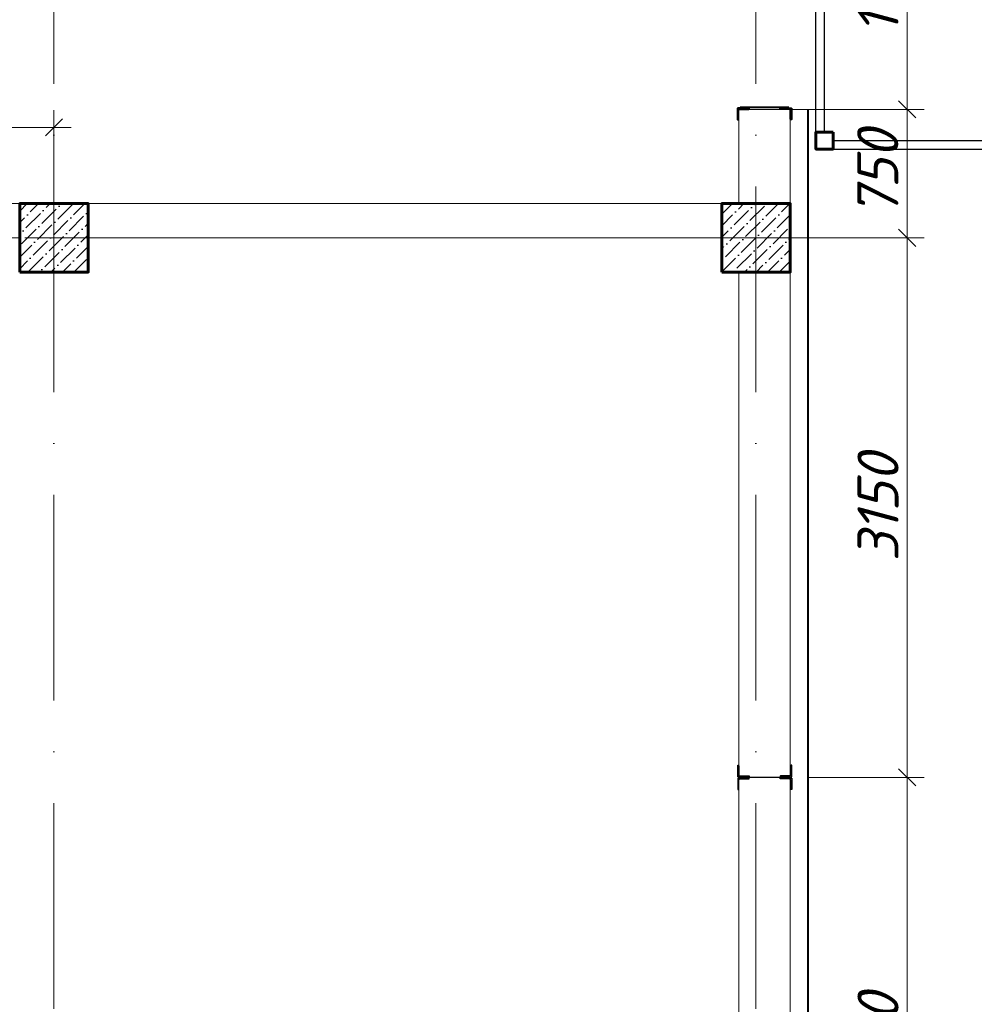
# Model space of a CAD drawing. Header units: millimetres. Extents: x 363306 to 7757304, y 1022887 to 1207196.
# Tile 198 of 256: x 1038662 to 1044237, y 1071335 to 1077084. Entities that reach past the tile are written whole.
import ezdxf

# ---------------------------------------------------------------- set-up
doc = ezdxf.new("R2010")
doc.units = ezdxf.units.MM
doc.linetypes.add('ACAD_ISO10W100', pattern=[18, 12, -3, 0, -3])
doc.layers.add('0 @ 100', color=7, linetype='Continuous')
doc.layers.add('kcd_tx', color=7, linetype='Continuous')
for name, color, linetype, lineweight in [('5   0.30', 1, 'Continuous', 30), ('expl', 234, 'Continuous', 13), ('размеры', 12, 'Continuous', 15)]:
    doc.layers.add(name, color=color, linetype=linetype, lineweight=lineweight)
doc.styles.get("Standard").update_dxf_attribs({"font": 'isocpeui.ttf'})
doc.styles.add('ГОСТ 2.304', font='isocpeui.ttf')
doc.dimstyles.new('Санжар', dxfattribs={"dimtxt": 240, "dimasz": 200, "dimexe": 200, "dimexo": 200, "dimgap": 50, "dimtad": 1, "dimdec": 0, "dimtxsty": 'Standard', "dimblk": 'OBLIQUE', "dimcen": 2.5, "dimdle": 200, "dimclrd": 152, "dimclre": 152, "dimclrt": 152, "dimadec": 0, "dimazin": 0, "dimtfac": 1, "dimtdec": 0, "dimtmove": 0, "dimatfit": 3, "dimldrblk": 'OBLIQUE', "dimfxl": 0, "dimlwd": 0, "dimlwe": 0, "dimarcsym": 0})

# ---------------------------------------------------------------- blocks, each defined once
blk = doc.blocks.new('werfsdsss')
at = {"ltscale": 100}
for p, q in [((-579699.3, 1431200.2), (-579699.3, 1437355.2)), ((-577649.3, 1437355.2, 0), (-579699.3, 1437355.2, 0)), ((-577749.3, 1437305.2, 0), (-579599.3, 1437305.2, 0)), ((-577649.3, 1431200.2, 0), (-577649.3, 1437355.2, 0)), ((-579649.3, 1433155.2), (-579649.3, 1437255.2)), ((-577699.3, 1431305.2, 0), (-577699.3, 1437255.2, 0)), ((-578724.3, 1432880.2, 0), (-578724.3, 1436180.2, 0)), ((-578724.3, 1436180.2, 0), (-578624.3, 1436180.2, 0)), ((-578674.3, 1432880.2, 0), (-578674.3, 1436180.2, 0)), ((-578624.3, 1432880.2, 0), (-578624.3, 1436180.2, 0)), ((-579649.3, 1435880.2, 0), (-578724.3, 1435880.2, 0)), ((-578724.3, 1435880.2, 0), (-578674.3, 1435880.2, 0)), ((-578624.3, 1435880.2, 0), (-578674.3, 1435880.2, 0)), ((-577699.3, 1435880.2, 0), (-578624.3, 1435880.2, 0)), ((-578624.3, 1435880.2, 0), (-578186.5, 1434566.9, 0)), ((-579649.3, 1435580.2, 0), (-578724.3, 1435580.2, 0)), ((-577699.3, 1435580.2, 0), (-578624.3, 1435580.2, 0)), ((-579649.3, 1435280.2, 0), (-578724.3, 1435280.2, 0)), ((-577699.3, 1435280.2, 0), (-578624.3, 1435280.2, 0)), ((-579649.3, 1434980.2, 0), (-578724.3, 1434980.2, 0)), ((-577699.3, 1434980.2, 0), (-578624.3, 1434980.2, 0)), ((-579649.3, 1434680.2, 0), (-578724.3, 1434680.2, 0)), ((-577699.3, 1434680.2, 0), (-578624.3, 1434680.2, 0)), ((-578186.5, 1434566.9, 0), (-577796.6, 1434497.8, 0)), ((-577796.6, 1434497.8, 0), (-578500.6, 1434490.7, 0)), ((-578500.6, 1434490.7, 0), (-578137.7, 1434420.4, 0)), ((-579649.3, 1434380.2, 0), (-578724.3, 1434380.2, 0)), ((-577699.3, 1434380.2, 0), (-578624.3, 1434380.2, 0)), ((-578137.7, 1434420.4, 0), (-577699.3, 1433105.2, 0)), ((-579649.3, 1434080.2, 0), (-578724.3, 1434080.2, 0)), ((-577699.3, 1434080.2, 0), (-578624.3, 1434080.2, 0)), ((-579649.3, 1433780.2, 0), (-578724.3, 1433780.2, 0)), ((-577699.3, 1433780.2, 0), (-578624.3, 1433780.2, 0)), ((-579649.3, 1433480.2, 0), (-578724.3, 1433480.2, 0)), ((-577699.3, 1433480.2, 0), (-578624.3, 1433480.2, 0)), ((-579649.3, 1433180.2, 0), (-578724.3, 1433180.2, 0)), ((-577699.3, 1433180.2, 0), (-578624.3, 1433180.2, 0)), ((-579649.3, 1431300.2), (-579649.3, 1433155.2)), ((-578624.3, 1432880.2, 0), (-578724.3, 1432880.2, 0)), ((-579599.3, 1431250.2), (-577749.3, 1431250.2)), ((-579699.3, 1431200.2), (-577649.3, 1431200.2))]:
    blk.add_line(p, q, dxfattribs=at)
at = {"layer": 'expl', "lineweight": 30}
for p, q in [((-579199.3, 1433180.2, 0), (-579199.3, 1435880.2, 0)), ((-578161.8, 1435880.2, 0), (-578161.8, 1434680.2, 0)), ((-578161.8, 1434680.2, 0), (-578228.9, 1434923.2, 0)), ((-578161.8, 1434680.2, 0), (-578094.6, 1434923.2, 0)), ((-578161.8, 1433180.2, 0), (-578161.8, 1434380.2, 0)), ((-578161.8, 1433180.2, 0), (-578228.9, 1433423.2, 0)), ((-578161.8, 1433180.2, 0), (-578228.9, 1433423.2, 0)), ((-578161.8, 1433180.2, 0), (-578094.6, 1433423.2, 0)), ((-578161.8, 1433180.2, 0), (-578094.6, 1433423.2, 0))]:
    blk.add_line(p, q, dxfattribs=at)
blk.add_circle((-579199.3, 1433128.8, 0), 51.4, dxfattribs=at)
blk.add_arc((-578680.5, 1435865.3, 0), 519, 1.64632, 178.35368, dxfattribs=at)
at = {"layer": 'размеры', "lineweight": 60, "ltscale": 5}
for points in [[(-579599.3, 1437355.2), (-579599.3, 1437255.2), (-579699.3, 1437255.2), (-579699.3, 1437355.2)], [(-577649.3, 1437355.2), (-577649.3, 1437255.2), (-577749.3, 1437255.2), (-577749.3, 1437355.2)], [(-579599.3, 1431300.2), (-579599.3, 1431200.2), (-579699.3, 1431200.2), (-579699.3, 1431300.2)], [(-577649.3, 1431300.2), (-577649.3, 1431200.2), (-577749.3, 1431200.2), (-577749.3, 1431300.2)]]:
    blk.add_lwpolyline(points, close=True, dxfattribs=at)
blk = doc.blocks.new('*U116')
at = {"color": 0, "linetype": 'ByBlock', "lineweight": -2, "ltscale": 100}
blk.add_lwpolyline([(0, 0), (63, 0), (63, 2.7, 0.414214), (60.7, 5), (12, 5, -0.414214), (5, 12), (5, 60.7, 0.414214), (2.7, 63), (0, 63)], format="xyb", close=True, dxfattribs=at)
blk = doc.blocks.new('fdsfsdfsf')
at = {"layer": '5   0.30', "color": 3, "lineweight": 40, "ltscale": 200}
blk.add_line((598335.9, 1214123.1), (598335.9, 1214407.3), dxfattribs=at)
at = {"layer": '5   0.30', "color": 3, "lineweight": 40, "ltscale": 200, "extrusion": (0, 0, -1), "xscale": 1.05763968, "yscale": 1.05763968, "zscale": -1.05763968, "rotation": 180}
blk.add_blockref('*U116', (-598340, 1214421.6), dxfattribs=at)
at = {"layer": '5   0.30', "color": 3, "lineweight": 40, "ltscale": 200, "xscale": 1.05763968, "yscale": 1.05763968, "zscale": 1.05763968}
blk.add_blockref('*U116', (598340, 1214106.8), dxfattribs=at)
blk = doc.blocks.new('*U35')
at = {"color": 0, "linetype": 'ByBlock', "lineweight": -2, "ltscale": 100}
blk.add_lwpolyline([(0, 0), (63, 0), (63, 2.7, 0.414214), (60.7, 5), (12, 5, -0.414214), (5, 12), (5, 60.7, 0.414214), (2.7, 63), (0, 63)], format="xyb", close=True, dxfattribs=at)
blk = doc.blocks.new('*U434')
at = {"color": 0, "linetype": 'ByBlock', "lineweight": -2, "ltscale": 100}
blk.add_lwpolyline([(0, 0), (63, 0), (63, 2.7, 0.414214), (60.7, 5), (12, 5, -0.414214), (5, 12), (5, 60.7, 0.414214), (2.7, 63), (0, 63)], format="xyb", close=True, dxfattribs=at)
blk = doc.blocks.new('_Oblique')
at = {"color": 0, "linetype": 'ByBlock', "lineweight": -2}
blk.add_line((-0.5, -0.5), (0.5, 0.5), dxfattribs=at)
blk = doc.blocks.new('*D735')
at = {"layer": 'Defpoints', "color": 0, "lineweight": 25, "ltscale": 100, "transparency": 16777216}
for p in [(1043162.3, 1075810.4), (1043844.8, 1075810.4), (1043162.3, 1072660.4)]:
    blk.add_point(p, dxfattribs=at)
at = {"layer": 'kcd_tx', "lineweight": 0, "ltscale": 100, "transparency": 16777216}
for p, q in [((1043844.8, 1072560.4), (1043844.8, 1075910.4)), ((1043262.3, 1075810.4), (1043944.8, 1075810.4)), ((1043262.3, 1072660.4), (1043944.8, 1072660.4))]:
    blk.add_line(p, q, dxfattribs=at)
at = {"layer": 'kcd_tx', "lineweight": 0, "ltscale": 100, "transparency": 16777216, "xscale": 100, "yscale": 100, "zscale": 100}
for p, rotation in [((1043844.8, 1075810.4), 90), ((1043844.8, 1072660.4), 270)]:
    blk.add_blockref('_Oblique', p, dxfattribs=dict(at, rotation=rotation))
at = {"layer": 'kcd_tx', "lineweight": 15, "ltscale": 100, "transparency": 16777216, "insert": (1043674.8, 1074235.4), "char_height": 240, "attachment_point": 5, "rotation": 90}
blk.add_mtext('3150', dxfattribs=at)
blk = doc.blocks.new('*D736')
at = {"layer": 'Defpoints', "color": 0, "lineweight": 25, "ltscale": 100, "transparency": 16777216}
for p in [(1043162.3, 1072660.4), (1043844.8, 1072660.4), (1043162.3, 1069510.4)]:
    blk.add_point(p, dxfattribs=at)
at = {"layer": 'kcd_tx', "lineweight": 0, "ltscale": 100, "transparency": 16777216}
for p, q in [((1043844.8, 1069410.4), (1043844.8, 1072760.4)), ((1043262.3, 1072660.4), (1043944.8, 1072660.4)), ((1043262.3, 1069510.4), (1043944.8, 1069510.4))]:
    blk.add_line(p, q, dxfattribs=at)
at = {"layer": 'kcd_tx', "lineweight": 0, "ltscale": 100, "transparency": 16777216, "xscale": 100, "yscale": 100, "zscale": 100}
for p, rotation in [((1043844.8, 1072660.4), 90), ((1043844.8, 1069510.4), 270)]:
    blk.add_blockref('_Oblique', p, dxfattribs=dict(at, rotation=rotation))
at = {"layer": 'kcd_tx', "lineweight": 15, "ltscale": 100, "transparency": 16777216, "insert": (1043674.8, 1071085.4), "char_height": 240, "attachment_point": 5, "rotation": 90}
blk.add_mtext('3150', dxfattribs=at)
blk = doc.blocks.new('*D740')
at = {"layer": 'Defpoints', "color": 0, "lineweight": 25, "ltscale": 100, "transparency": 16777216}
for p in [(1043162.3, 1076560.4), (1043844.8, 1076560.4), (1043162.3, 1075810.4)]:
    blk.add_point(p, dxfattribs=at)
at = {"layer": 'kcd_tx', "lineweight": 0, "ltscale": 100, "transparency": 16777216}
for p, q in [((1043844.8, 1075710.4), (1043844.8, 1076660.4)), ((1043262.3, 1076560.4), (1043944.8, 1076560.4)), ((1043262.3, 1075810.4), (1043944.8, 1075810.4))]:
    blk.add_line(p, q, dxfattribs=at)
at = {"layer": 'kcd_tx', "lineweight": 0, "ltscale": 100, "transparency": 16777216, "xscale": 100, "yscale": 100, "zscale": 100}
for p, rotation in [((1043844.8, 1076560.4), 90), ((1043844.8, 1075810.4), 270)]:
    blk.add_blockref('_Oblique', p, dxfattribs=dict(at, rotation=rotation))
at = {"layer": 'kcd_tx', "lineweight": 15, "ltscale": 100, "transparency": 16777216, "insert": (1043673.2, 1076185.4), "char_height": 240, "attachment_point": 5, "rotation": 90}
blk.add_mtext('750', dxfattribs=at)
blk = doc.blocks.new('*D741')
at = {"layer": 'Defpoints', "color": 0, "lineweight": 25, "ltscale": 100, "transparency": 16777216}
for p in [(1043162.3, 1078060.4), (1043844.8, 1078060.4), (1043162.3, 1076560.4)]:
    blk.add_point(p, dxfattribs=at)
at = {"layer": 'kcd_tx', "lineweight": 0, "ltscale": 100, "transparency": 16777216}
for p, q in [((1043844.8, 1076460.4), (1043844.8, 1078160.4)), ((1043262.3, 1078060.4), (1043944.8, 1078060.4)), ((1043262.3, 1076560.4), (1043944.8, 1076560.4))]:
    blk.add_line(p, q, dxfattribs=at)
at = {"layer": 'kcd_tx', "lineweight": 0, "ltscale": 100, "transparency": 16777216, "xscale": 100, "yscale": 100, "zscale": 100}
for p, rotation in [((1043844.8, 1078060.4), 90), ((1043844.8, 1076560.4), 270)]:
    blk.add_blockref('_Oblique', p, dxfattribs=dict(at, rotation=rotation))
at = {"layer": 'kcd_tx', "lineweight": 15, "ltscale": 100, "transparency": 16777216, "insert": (1043674.8, 1077310.4), "char_height": 240, "attachment_point": 5, "rotation": 90}
blk.add_mtext('1500', dxfattribs=at)
blk = doc.blocks.new('*D580')
at = {"layer": 'Defpoints', "color": 0, "lineweight": 25, "transparency": 16777216}
for p in [(1038862.3, 1076455.5), (1035612.3, 1076010.4), (1038862.3, 1076010.4)]:
    blk.add_point(p, dxfattribs=at)
at = {"layer": 'kcd_tx', "lineweight": 0, "transparency": 16777216}
for p, q in [((1035612.3, 1076110.4), (1035612.3, 1076555.5)), ((1038862.3, 1076110.4), (1038862.3, 1076555.5)), ((1035512.3, 1076455.5), (1038962.3, 1076455.5))]:
    blk.add_line(p, q, dxfattribs=at)
at = {"layer": 'kcd_tx', "lineweight": 0, "transparency": 16777216, "xscale": 100, "yscale": 100, "zscale": 100, "rotation": 180}
blk.add_blockref('_Oblique', (1035612.3, 1076455.5), dxfattribs=at)
at = {"layer": 'kcd_tx', "lineweight": 0, "transparency": 16777216, "xscale": 100, "yscale": 100, "zscale": 100}
blk.add_blockref('_Oblique', (1038862.3, 1076455.5), dxfattribs=at)
at = {"layer": 'kcd_tx', "lineweight": 30, "transparency": 16777216, "insert": (1037237.3, 1076625.5), "char_height": 240, "attachment_point": 5}
blk.add_mtext('3250', dxfattribs=at)

msp = doc.modelspace()

# ---------------------------------------------------------------- hatches: boundary and pattern name
at = {"ltscale": 100}
h = msp.add_hatch(dxfattribs=at)
h.set_pattern_fill('ANSI36', color=256, scale=15, style=0)
h.set_pattern_definition([(45, (-16005100.283, 10258840.387), (25.25697034, 92.60889125), [119.0625, -23.8125, 0, -23.8125])])
h.paths.add_polyline_path([(1039062.268, 1076010.387), (1038662.268, 1076010.387), (1038662.268, 1075610.387), (1039062.268, 1075610.387)])
h = msp.add_hatch(dxfattribs=at)
h.set_pattern_fill('ANSI36', color=256, scale=15, style=0)
h.set_pattern_definition([(45, (-16029000.283, 10258840.387), (25.25697034, 92.60889125), [119.0625, -23.8125, 0, -23.8125])])
h.paths.add_polyline_path([(1043162.268, 1076010.387), (1042762.268, 1076010.387), (1042762.268, 1075610.387), (1043162.268, 1075610.387)])

# ---------------------------------------------------------------- linework, layer by layer
at = {"color": 1, "linetype": 'ACAD_ISO10W100', "lineweight": 9, "ltscale": 100}
for p, q in [((1038862.268, 1085110.387), (1038862.268, 1066417.835)), ((1042962.268, 1085110.387), (1042962.268, 1066417.835)), ((1043492.268, 1075810.387), (1014088.863, 1075810.387))]:
    msp.add_line(p, q, dxfattribs=at)
at = {"lineweight": 0, "ltscale": 100}
for p, q in [((1042862.268, 1076010.387), (1042862.268, 1076560.387)), ((1043162.268, 1076560.387), (1042862.268, 1076560.387)), ((1043162.268, 1069310.387), (1043162.268, 1076560.387)), ((1042762.268, 1076010.387), (1035612.268, 1076010.387)), ((1038662.268, 1075810.387), (1035612.268, 1075810.387)), ((1042762.268, 1075810.387), (1039062.268, 1075810.387)), ((1042862.268, 1069710.387), (1042862.268, 1075610.387))]:
    msp.add_line(p, q, dxfattribs=at)
at = {"color": 18, "lineweight": 0, "true_color": 0x000000}
msp.add_line((1043162.268, 1072660.387), (1042862.268, 1072660.387), dxfattribs=at)
at = {"color": 32, "lineweight": 0, "ltscale": 100}
msp.add_lwpolyline([(1041762.268, 1069210.387), (1043262.268, 1069210.387), (1043262.268, 1076560.387)], dxfattribs=at)
at = {"color": 252, "lineweight": 0, "ltscale": 100}
for points in [[(1041762.268, 1069203.387), (1043269.268, 1069203.387), (1043269.268, 1076560.387)], [(1043269.268, 1076560.387), (1043162.268, 1076560.387)]]:
    msp.add_lwpolyline(points, dxfattribs=at)
at = {"color": 1, "lineweight": 35, "ltscale": 100}
for points in [[(1042854.929, 1076501.094), (1042854.929, 1076567.726), (1042921.56, 1076567.726), (1042921.56, 1076564.437, -0.41421356), (1042919.56, 1076562.437), (1042867.217, 1076562.437, 0.41421356), (1042860.217, 1076555.437), (1042860.217, 1076503.094, -0.41421356), (1042858.217, 1076501.094), (1042854.929, 1076501.094)], [(1043102.975, 1076567.726), (1043169.606, 1076567.726), (1043169.606, 1076501.094), (1043166.318, 1076501.094, -0.41421356), (1043164.318, 1076503.094), (1043164.318, 1076555.437, 0.41421356), (1043157.318, 1076562.437), (1043104.975, 1076562.437, -0.41421356), (1043102.975, 1076564.437), (1043102.975, 1076567.726)]]:
    msp.add_lwpolyline(points, format="xyb", dxfattribs=at)
at = {"layer": '5   0.30', "lineweight": 30, "ltscale": 200}
msp.add_line((1043154.362, 1072660.387), (1042870.173, 1072660.387), dxfattribs=at)
msp.add_line((1043154.362, 1072660.387), (1042870.173, 1072660.387), dxfattribs=at)
at = {"layer": 'размеры', "lineweight": 60, "ltscale": 5}
for points in [[(1038662.268, 1075610.387), (1039062.268, 1075610.387), (1039062.268, 1076010.387), (1038662.268, 1076010.387)], [(1042762.268, 1075610.387), (1043162.268, 1075610.387), (1043162.268, 1076010.387), (1042762.268, 1076010.387)]]:
    msp.add_lwpolyline(points, close=True, dxfattribs=at)

# ---------------------------------------------------------------- block references
at = {"lineweight": 60}
msp.add_blockref('werfsdsss', (1623011.542, -354871.623), dxfattribs=at)
at = {"color": 244, "lineweight": 0, "true_color": 0x991b1e, "xscale": -1, "rotation": 90}
msp.add_blockref('fdsfsdfsf', (2257276.438, 1674907.81), dxfattribs=at)
at = {"layer": '5   0.30', "lineweight": 30, "ltscale": 200, "extrusion": (0, 0, -1), "xscale": 1.05763968, "yscale": 1.05763968, "zscale": -1.05763968, "rotation": 90.00000000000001}
msp.add_blockref('*U434', (-1042855.847, 1072664.466), dxfattribs=at)
at = {"layer": '5   0.30', "lineweight": 30, "ltscale": 200, "yscale": 1.05763968, "zscale": 1.05763968}
for name, p, xscale, rotation in [('*U434', (1043170.699, 1072664.466), 1.05763968, 90.00000000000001), ('*U35', (1042855.847, 1072656.308), 1.05763968, 270), ('*U35', (1043170.699, 1072656.308), -1.05763968, 90)]:
    msp.add_blockref(name, p, dxfattribs=dict(at, xscale=xscale, rotation=rotation))

# ---------------------------------------------------------------- texts
at = {"layer": '0 @ 100', "color": 7, "insert": (761996.908, 1075986.433), "char_height": 318.940213, "width": 19697.5359, "attachment_point": 4, "style": 'ГОСТ 2.304'}
msp.add_mtext('\\pi5457.36288;{\\fISOCPEUR|b1|i1|c204|p34;Характеристика участка строительства:\\P\\pi0;\\P}Расчетная зимняя температура воздух 15 °С.\\PСкоростной напор ветра   - 38кг/м2.\\PВес снегового покрова    - 50кг/м2.\\PКлассификация зданий по функциональной пожарной опасности - Ф 4.1 \\PКоэффициент надежности по назначению - 0.95\\P\\P^IПроектом разработано подъёмник для мало мобильных граждан населения грузоподъемностью 250 кг. скоростью 0,25 см/с. Двери шахт подъёмника противопожарные с пределом огнестойкости El 30. Подъёмники оборудованы кабинами габаритами 1500х1500 мм, ширина дверей кабины обеспечивает проезд инвалидной коляски. Для экстренных случаев подъёмник оснащен дополнительным аккумулятором и механическим спуском для безопасного спуска пассажира в нулевую отметку. Так же в дверях подъёмника установлены замки датчики которые открываются с ключевыми картами, чтобы открыть двери подъёмника.\\P^IС внешней и внутренней стороны наружных стен предусмотрено обшивка из аквапанелей толщиной 12,5мм с утеплением из минераловатной ваты на кварцевой основе, А =0,040 Вт/мС, толщиной 100мм. (по теплотехническому расчету). Наружная отделка из органическое стекло.\\P^IПодрядчик обязан предоставить заказчику сертификаты соответствия и пожарной безопасности на фасадную систему и все применяемые в данной системе материалы и изделия.\\PКонструкции, изделия и материалы применены по действующим стандартам, ТУ, сертификатам. На путях эвакуации используются отделочные материалы, соответствующие требованиям п. 5.25 ШНК 2.01.02-04.\\PОтделка стен с внутренней стороны окраска водоэмульсионными красками светлых тонов. Во внутренней и наружной отделке использованы современные отделочные материалы используемые на территории Республики Узбекистан.\\P^IКрыша - скатная из металлических профилированных листов с полимерными покрытиями с обеих сторон толщ.0,55мм по металлическим конструкциям.\\P^IПо периметру наружных стен устраивается бетонная отмостка. Бетон кл.В 7,5 шириной 1000 мм, толщиной 50 мм по гравийному основанию толщиной 100 мм -150 мм.\\P^IВсе строительно-монтажные работы вести согласно указаний соответствующих строительных норм и проекта производства работ (П.П.Р.) на основании ШНК 3.01.01 - 03 и КМК 3.01.02 - 00.', dxfattribs=at)

# ---------------------------------------------------------------- dimensions: what is measured, and where the dimension line sits
at = {"layer": 'kcd_tx', "color": 134, "lineweight": 15, "ltscale": 100}
for base, p1, p2, picture, middle in [((1043844.762, 1078060.387), (1043162.268, 1076560.387), (1043162.268, 1078060.387), '*D741', (1043674.762, 1077310.387)), ((1043844.762, 1076560.387), (1043162.268, 1075810.387), (1043162.268, 1076560.387), '*D740', (1043673.216, 1076185.387)), ((1043844.762, 1075810.387), (1043162.268, 1072660.387), (1043162.268, 1075810.387), '*D735', (1043674.762, 1074235.387)), ((1043844.762, 1072660.387), (1043162.268, 1069510.387), (1043162.268, 1072660.387), '*D736', (1043674.762, 1071085.387))]:
    dim = msp.add_linear_dim(base=base, p1=p1, p2=p2, angle=90, dimstyle='Санжар', override={"dimasz": 100, "dimexe": 100, "dimexo": 100, "dimdle": 100, "dimclrd": 256, "dimclre": 256, "dimclrt": 256, "dimtmove": 1, "dimfxl": 0, "dimarcsym": 2}, dxfattribs=at)
    dim.commit()
    dim.dimension.update_dxf_attribs({"geometry": picture, "text_midpoint": middle})
at = {"layer": 'kcd_tx', "color": 244, "lineweight": 30, "true_color": 0x991b1e}
dim = msp.add_linear_dim(base=(1038862.268, 1076455.453), p1=(1035612.268, 1076010.387), p2=(1038862.268, 1076010.387), dimstyle='Санжар', override={"dimasz": 100, "dimexe": 100, "dimexo": 100, "dimdle": 100, "dimclrd": 256, "dimclre": 256, "dimclrt": 256, "dimtmove": 1, "dimfxl": 0, "dimarcsym": 2}, dxfattribs=at)
dim.commit()
dim.dimension.update_dxf_attribs({"geometry": '*D580', "text_midpoint": (1037237.268, 1076625.453)})

doc.saveas('drawing.dxf')
